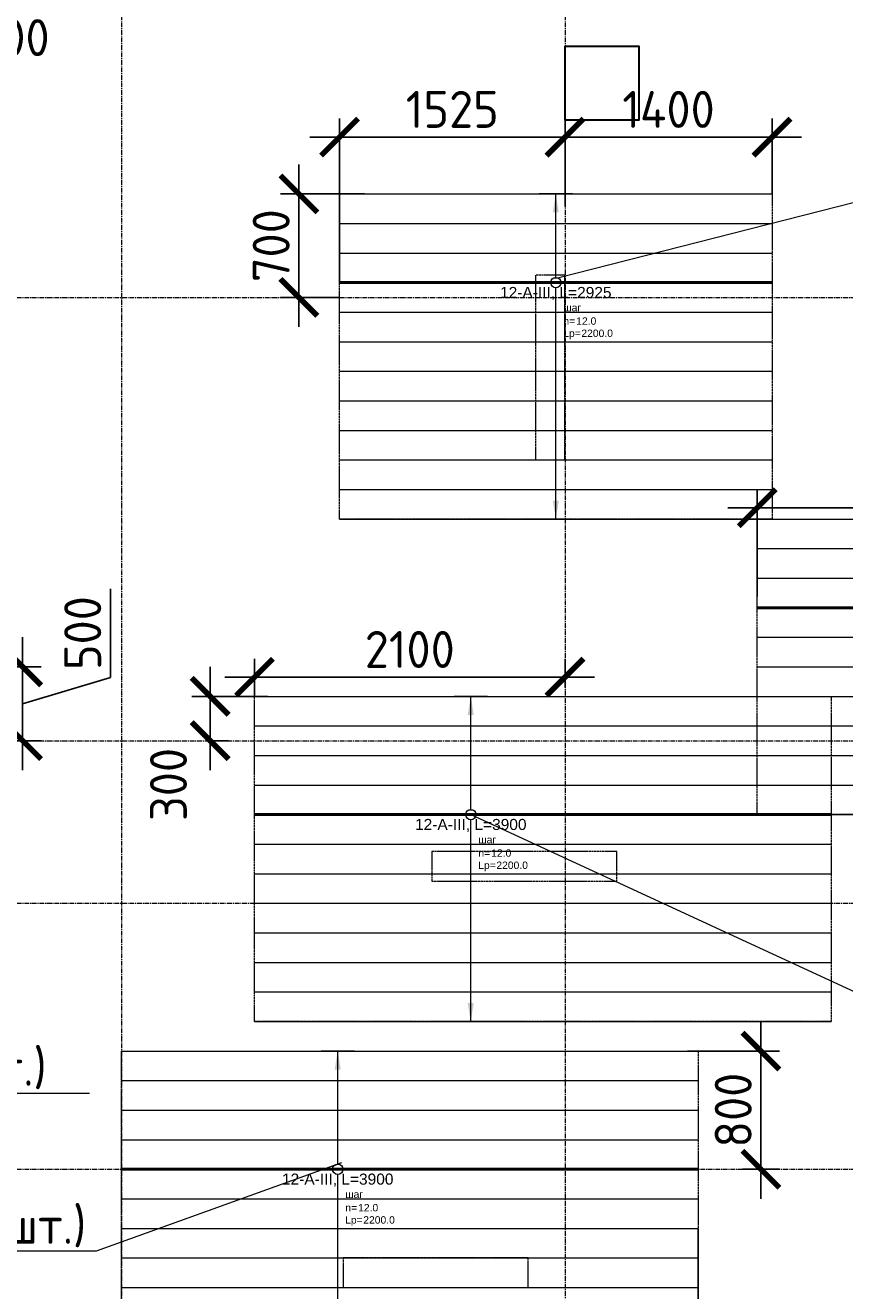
# Model space of a CAD drawing. Header units: millimetres. Extents: x -56135 to 1694203, y -446411 to -23139.
# Tile 104 of 256: x 606919 to 612461, y -120121 to -111558. Entities that reach past the tile are written whole.
import ezdxf
from ezdxf import colors
from ezdxf.entities.mleader import LeaderData, LeaderLine
from ezdxf.enums import TextEntityAlignment as Align
from ezdxf.math import Vec2, Vec3

# ---------------------------------------------------------------- set-up
doc = ezdxf.new("R2010")
doc.units = ezdxf.units.MM
doc.set_wipeout_variables(frame=1)
for name, pattern in [('01 Штриховая _4 мм_', [6, 3.5, -2.5]), ('______5', [1100, 800, -100, 100, -100]), ('GOST2.303 4', [7, 5, -2, 0]), ('осевая', [50.8, 31.75, -6.35, 6.35, -6.35])]:
    doc.linetypes.add(name, pattern=pattern)
for name, color, linetype, lineweight in [('0 Фундамент', 5, 'Continuous', 30), ('АрмСтер', 2, 'Continuous', 50), ('ВК_задание стр текст', 1, 'Continuous', 5), ('контур распр. стерхней', 2, 'GOST2.303 4', 20), ('Оси', 40, '______5', 18), ('подоснова', 151, 'Continuous', 5), ('РАЗМЕРЫ', 1, 'Continuous', 9), ('СТЕНЫ', 3, 'Continuous', 30)]:
    doc.layers.add(name, color=color, linetype=linetype, lineweight=lineweight)
doc.layers.add('АрмСтер_атрибуты', color=2, linetype='Continuous', lineweight=0, plot=False)
doc.layers.add('АрмСтер_невид', color=8, linetype='Continuous', lineweight=0, plot=False)
doc.styles.add('GOST-2.304_Type-B', font='GOST_Common.ttf')
doc.styles.get("Standard").update_dxf_attribs({"font": 'arial.ttf'})
doc.styles.add('Аннотативный', font='arial.ttf')
doc.dimstyles.new('СПДС', dxfattribs={"dimscale": 100, "dimtxt": 2.5, "dimasz": 2.5, "dimexe": 1.25, "dimexo": 0, "dimtad": 1, "dimdec": 0, "dimtxsty": 'GOST-2.304_Type-B', "dimblk": 'ARCHTICK', "dimcen": 2.5, "dimdle": 2, "dimadec": 0, "dimazin": 2, "dimtfac": 0.75, "dimtdec": 0, "dimtmove": 1, "dimatfit": 3, "dimfxl": 1, "dimtolj": 1, "dimarcsym": 1})

# ---------------------------------------------------------------- blocks, each defined once
blk = doc.blocks.new('оси 2.2-2.3')
at = {"layer": 'Оси', "color": 16, "linetype": 'осевая', "lineweight": 0, "transparency": 33554687}
for p, q in [((508254.9, -104267.9), (508254.9, -134893.5)), ((511254.9, -104267.9), (511254.9, -134893.5)), ((468076.3, -113595.4), (524372.9, -113595.4)), ((468076.3, -116595.4), (524372.9, -116595.4)), ((468076.3, -117695.4), (524372.9, -117695.4)), ((468076.3, -119495.4), (524372.9, -119495.4))]:
    blk.add_line(p, q, dxfattribs=at)
blk = doc.blocks.new('*U1182')
at = {"layer": 'АрмСтер_невид', "ltscale": 100}
for p, q in [((-1462.5, 800), (2437.5, 800)), ((-1462.5, 600), (2437.5, 600)), ((-1462.5, 400), (2437.5, 400)), ((-1462.5, 200), (2437.5, 200)), ((-1462.5, -200), (2437.5, -200)), ((-1462.5, -400), (2437.5, -400)), ((-1462.5, -600), (2437.5, -600)), ((-1462.5, -800), (2437.5, -800)), ((-1462.5, -1000), (2437.5, -1000)), ((-1462.5, -1200), (2437.5, -1200)), ((-1462.5, -1400), (2437.5, -1400))]:
    blk.add_line(p, q, dxfattribs=at)
at = {"layer": 'РАЗМЕРЫ'}
for p, q in [((112.5, 800), (-112.5, 800)), ((112.5, -1400), (-112.5, -1400))]:
    blk.add_line(p, q, dxfattribs=at)
at = {"layer": 'РАЗМЕРЫ', "ltscale": 15}
blk.add_line((0, -1400), (0, 800), dxfattribs=at)
at = {"layer": 'РАЗМЕРЫ'}
for points in [[(0, 800), (20.9, 674.8), (-20.9, 674.8)], [(0, -1400), (20.9, -1274.8), (-20.9, -1274.8)]]:
    blk.add_solid(points, dxfattribs=at)
at = {"layer": 'АрмСтер_атрибуты', "color": 215, "ltscale": 15, "style": 'Аннотативный'}
for s, p in [('шаг', (51.4, -194.2)), ('n=', (51.4, -285.1)), ('Lр=', (50.2, -367.8))]:
    blk.add_text(s, height=50, dxfattribs=at).set_placement(p)
at = {"layer": 'АрмСтер_атрибуты', "style": 'Аннотативный', "flags": 8}
blk.add_attdef('ПОЗ', (110, 29.6), '', height=75, dxfattribs=at)
at = {"layer": 'АрмСтер_атрибуты', "color": 215, "style": 'Аннотативный'}
for tag, p, flags in [('ШАГ', (190.9, -194.2), 10), ('КОЛ', (138, -285.1), 8), ('ШИРИНА', (172.9, -367.8), 8)]:
    blk.add_attdef(tag, p, '', height=50, dxfattribs=dict(at, flags=flags))
at = {"layer": 'АрмСтер_атрибуты', "flags": 9}
for tag, p in [('МАССА', (-1033.5, -1010.5)), ('ОБОЗНАЧЕНИЕ', (-1033.5, -1124.4))]:
    blk.add_attdef(tag, p, '', height=75, dxfattribs=at)
at = {"linetype": 'Continuous', "lineweight": 0}
blk.add_wipeout([(35, 0), (28.3, 20.6), (10.8, 33.3), (-10.8, 33.3), (-28.3, 20.6), (-35, 0), (-28.3, -20.6), (-10.8, -33.3), (10.8, -33.3), (28.3, -20.6)], dxfattribs=at)
at = {"color": 0, "linetype": 'ByBlock', "lineweight": -2, "ltscale": 100}
blk.add_line((-1462.5, 0), (2437.5, 0), dxfattribs=at)
at = {"layer": 'АрмСтер_невид', "ltscale": 100}
blk.add_line((-1462.5, 0), (2437.5, 0), dxfattribs=at)
at = {"layer": 'РАЗМЕРЫ'}
blk.add_circle((0, 0), 35, dxfattribs=at)
at = {"layer": 'АрмСтер_атрибуты', "style": 'Аннотативный', "flags": 8}
blk.add_attdef('НАИМЕНОВАНИЕ', text='', height=75, dxfattribs=at).set_placement((0, -29.3), align=Align.TOP_CENTER)
blk = doc.blocks.new('_ArchTick')
at = {"color": 0, "linetype": 'ByBlock', "const_width": 0.15}
blk.add_lwpolyline([(-0.5, -0.5), (0.5, 0.5)], dxfattribs=at)
blk = doc.blocks.new('*D1279')
at = {"layer": 'DEFPOINTS', "color": 0, "transparency": 16777216}
for p in [(611397.6, -118499.2), (611769.7, -119299.2), (611894.7, -119299.2)]:
    blk.add_point(p, dxfattribs=at)
at = {"layer": 'РАЗМЕРЫ', "color": 0, "lineweight": -2, "transparency": 16777216}
for p, q in [((611894.7, -118299.2), (611894.7, -119499.2)), ((611397.6, -118499.2), (612019.7, -118499.2)), ((611769.7, -119299.2), (612019.7, -119299.2))]:
    blk.add_line(p, q, dxfattribs=at)
at = {"layer": 'РАЗМЕРЫ', "color": 0, "lineweight": -2, "transparency": 16777216, "xscale": 250, "yscale": 250, "zscale": 250}
for p, rotation in [((611894.7, -118499.2), 90), ((611894.7, -119299.2), 270)]:
    blk.add_blockref('_ArchTick', p, dxfattribs=dict(at, rotation=rotation))
at = {"layer": 'РАЗМЕРЫ', "color": 0, "transparency": 16777216, "insert": (611707.2, -118899.2), "char_height": 250, "attachment_point": 5, "rotation": 90, "style": 'GOST-2.304_Type-B'}
blk.add_mtext('\\A1;800', dxfattribs=at)
blk = doc.blocks.new('_None')
blk = doc.blocks.new('*D1408')
at = {"layer": 'DEFPOINTS', "color": 0, "transparency": 16777216}
for p in [(611469.7, -119699.2), (610569.7, -120699.2), (611469.7, -121099.2)]:
    blk.add_point(p, dxfattribs=at)
at = {"layer": 'РАЗМЕРЫ', "color": 0, "lineweight": -2, "transparency": 16777216}
for p, q in [((611469.7, -119699.2), (611469.7, -121224.2)), ((610569.7, -120699.2), (610569.7, -121224.2)), ((610369.7, -121099.2), (611669.7, -121099.2))]:
    blk.add_line(p, q, dxfattribs=at)
at = {"layer": 'РАЗМЕРЫ', "color": 0, "lineweight": -2, "transparency": 16777216, "xscale": 250, "yscale": 250, "zscale": 250, "rotation": 180}
blk.add_blockref('_ArchTick', (610569.7, -121099.2), dxfattribs=at)
at = {"layer": 'РАЗМЕРЫ', "color": 0, "lineweight": -2, "transparency": 16777216, "xscale": 250, "yscale": 250, "zscale": 250}
blk.add_blockref('_ArchTick', (611469.7, -121099.2), dxfattribs=at)
at = {"layer": 'РАЗМЕРЫ', "color": 0, "transparency": 16777216, "insert": (611019.7, -120911.7), "char_height": 250, "attachment_point": 5, "style": 'GOST-2.304_Type-B'}
blk.add_mtext('\\A1;900', dxfattribs=at)
blk = doc.blocks.new('*U1181')
at = {"layer": 'АрмСтер_невид', "ltscale": 100}
for p, q in [((-1462.5, 600), (2437.5, 600)), ((-1462.5, 400), (2437.5, 400)), ((-1462.5, 200), (2437.5, 200)), ((-1462.5, -200), (2437.5, -200)), ((-1462.5, -400), (2437.5, -400)), ((-1462.5, -600), (2437.5, -600)), ((-1462.5, -800), (2437.5, -800)), ((-1462.5, -1000), (2437.5, -1000)), ((-1462.5, -1200), (2437.5, -1200)), ((-1462.5, -1400), (2437.5, -1400))]:
    blk.add_line(p, q, dxfattribs=at)
at = {"layer": 'РАЗМЕРЫ'}
for p, q in [((112.5, 600), (-112.5, 600)), ((112.5, -1400), (-112.5, -1400))]:
    blk.add_line(p, q, dxfattribs=at)
at = {"layer": 'РАЗМЕРЫ', "ltscale": 15}
blk.add_line((0, -1400), (0, 600), dxfattribs=at)
at = {"layer": 'РАЗМЕРЫ'}
for points in [[(0, 600), (20.9, 474.8), (-20.9, 474.8)], [(0, -1400), (20.9, -1274.8), (-20.9, -1274.8)]]:
    blk.add_solid(points, dxfattribs=at)
at = {"layer": 'АрмСтер_атрибуты', "color": 215, "ltscale": 15, "style": 'Аннотативный'}
for s, p in [('шаг', (51.4, -194.2)), ('n=', (51.4, -285.1)), ('Lр=', (50.2, -367.8))]:
    blk.add_text(s, height=50, dxfattribs=at).set_placement(p)
at = {"layer": 'АрмСтер_атрибуты', "style": 'Аннотативный', "flags": 8}
blk.add_attdef('ПОЗ', (110, 29.6), '', height=75, dxfattribs=at)
at = {"layer": 'АрмСтер_атрибуты', "color": 215, "style": 'Аннотативный'}
for tag, p, flags in [('ШАГ', (190.9, -194.2), 10), ('КОЛ', (138, -285.1), 8), ('ШИРИНА', (172.9, -367.8), 8)]:
    blk.add_attdef(tag, p, '', height=50, dxfattribs=dict(at, flags=flags))
at = {"layer": 'АрмСтер_атрибуты', "flags": 9}
for tag, p in [('МАССА', (-1033.5, -1010.5)), ('ОБОЗНАЧЕНИЕ', (-1033.5, -1124.4))]:
    blk.add_attdef(tag, p, '', height=75, dxfattribs=at)
at = {"linetype": 'Continuous', "lineweight": 0}
blk.add_wipeout([(35, 0), (28.3, 20.6), (10.8, 33.3), (-10.8, 33.3), (-28.3, 20.6), (-35, 0), (-28.3, -20.6), (-10.8, -33.3), (10.8, -33.3), (28.3, -20.6)], dxfattribs=at)
at = {"color": 0, "linetype": 'ByBlock', "lineweight": -2, "ltscale": 100}
blk.add_line((-1462.5, 0), (2437.5, 0), dxfattribs=at)
at = {"layer": 'АрмСтер_невид', "ltscale": 100}
blk.add_line((-1462.5, 0), (2437.5, 0), dxfattribs=at)
at = {"layer": 'РАЗМЕРЫ'}
blk.add_circle((0, 0), 35, dxfattribs=at)
at = {"layer": 'АрмСтер_атрибуты', "style": 'Аннотативный', "flags": 8}
blk.add_attdef('НАИМЕНОВАНИЕ', text='', height=75, dxfattribs=at).set_placement((0, -29.3), align=Align.TOP_CENTER)
blk = doc.blocks.new('*D1277')
at = {"layer": 'DEFPOINTS', "color": 0, "transparency": 16777216}
for p in [(611869.7, -114822.4), (611869.7, -115422.4), (614369.7, -115359.7)]:
    blk.add_point(p, dxfattribs=at)
at = {"layer": 'РАЗМЕРЫ', "color": 0, "lineweight": -2, "transparency": 16777216}
for p, q in [((611869.7, -115422.4), (611869.7, -114697.4)), ((614369.7, -115359.7), (614369.7, -114697.4)), ((614569.7, -114822.4), (611669.7, -114822.4))]:
    blk.add_line(p, q, dxfattribs=at)
at = {"layer": 'РАЗМЕРЫ', "color": 0, "lineweight": -2, "transparency": 16777216, "xscale": 250, "yscale": 250, "zscale": 250, "rotation": 180}
blk.add_blockref('_ArchTick', (611869.7, -114822.4), dxfattribs=at)
at = {"layer": 'РАЗМЕРЫ', "color": 0, "lineweight": -2, "transparency": 16777216, "xscale": 250, "yscale": 250, "zscale": 250}
blk.add_blockref('_ArchTick', (614369.7, -114822.4), dxfattribs=at)
at = {"layer": 'РАЗМЕРЫ', "color": 0, "transparency": 16777216, "insert": (613119.7, -114634.9), "char_height": 250, "attachment_point": 5, "style": 'GOST-2.304_Type-B'}
blk.add_mtext('\\A1;2500', dxfattribs=at)
blk = doc.blocks.new('*U1177')
at = {"layer": 'АрмСтер_невид', "ltscale": 100}
for p, q in [((-1462.5, 800), (2437.5, 800)), ((-1462.5, 600), (2437.5, 600)), ((-1462.5, 400), (2437.5, 400)), ((-1462.5, 200), (2437.5, 200)), ((-1462.5, -200), (2437.5, -200)), ((-1462.5, -400), (2437.5, -400)), ((-1462.5, -600), (2437.5, -600)), ((-1462.5, -800), (2437.5, -800)), ((-1462.5, -1000), (2437.5, -1000)), ((-1462.5, -1200), (2437.5, -1200)), ((-1462.5, -1400), (2437.5, -1400))]:
    blk.add_line(p, q, dxfattribs=at)
at = {"layer": 'РАЗМЕРЫ'}
for p, q in [((112.5, 800), (-112.5, 800)), ((112.5, -1400), (-112.5, -1400))]:
    blk.add_line(p, q, dxfattribs=at)
at = {"layer": 'РАЗМЕРЫ', "ltscale": 15}
blk.add_line((0, -1400), (0, 800), dxfattribs=at)
at = {"layer": 'РАЗМЕРЫ'}
for points in [[(0, 800), (20.9, 674.8), (-20.9, 674.8)], [(0, -1400), (20.9, -1274.8), (-20.9, -1274.8)]]:
    blk.add_solid(points, dxfattribs=at)
at = {"layer": 'АрмСтер_атрибуты', "color": 215, "ltscale": 15, "style": 'Аннотативный'}
for s, p in [('шаг', (51.4, -194.2)), ('n=', (51.4, -285.1)), ('Lр=', (50.2, -367.8))]:
    blk.add_text(s, height=50, dxfattribs=at).set_placement(p)
at = {"layer": 'АрмСтер_атрибуты', "style": 'Аннотативный', "flags": 8}
blk.add_attdef('ПОЗ', (110, 29.6), '', height=75, dxfattribs=at)
at = {"layer": 'АрмСтер_атрибуты', "color": 215, "style": 'Аннотативный'}
for tag, p, flags in [('ШАГ', (190.9, -194.2), 10), ('КОЛ', (138, -285.1), 8), ('ШИРИНА', (172.9, -367.8), 8)]:
    blk.add_attdef(tag, p, '', height=50, dxfattribs=dict(at, flags=flags))
at = {"layer": 'АрмСтер_атрибуты', "flags": 9}
for tag, p in [('МАССА', (-1033.5, -1010.5)), ('ОБОЗНАЧЕНИЕ', (-1033.5, -1124.4))]:
    blk.add_attdef(tag, p, '', height=75, dxfattribs=at)
at = {"linetype": 'Continuous', "lineweight": 0}
blk.add_wipeout([(35, 0), (28.3, 20.6), (10.8, 33.3), (-10.8, 33.3), (-28.3, 20.6), (-35, 0), (-28.3, -20.6), (-10.8, -33.3), (10.8, -33.3), (28.3, -20.6)], dxfattribs=at)
at = {"color": 0, "linetype": 'ByBlock', "lineweight": -2, "ltscale": 100}
blk.add_line((-1462.5, 0), (2437.5, 0), dxfattribs=at)
at = {"layer": 'АрмСтер_невид', "ltscale": 100}
blk.add_line((-1462.5, 0), (2437.5, 0), dxfattribs=at)
at = {"layer": 'РАЗМЕРЫ'}
blk.add_circle((0, 0), 35, dxfattribs=at)
at = {"layer": 'АрмСтер_атрибуты', "style": 'Аннотативный', "flags": 8}
blk.add_attdef('НАИМЕНОВАНИЕ', text='', height=75, dxfattribs=at).set_placement((0, -29.3), align=Align.TOP_CENTER)
blk = doc.blocks.new('*D1278')
at = {"layer": 'DEFPOINTS', "color": 0, "transparency": 16777216}
for p in [(608169.7, -116099.2), (608558.8, -116099.2), (608169.7, -116399.2)]:
    blk.add_point(p, dxfattribs=at)
at = {"layer": 'РАЗМЕРЫ', "color": 0, "lineweight": -2, "transparency": 16777216}
for p, q in [((608169.7, -116599.2), (608169.7, -115899.2)), ((608558.8, -116099.2), (608044.7, -116099.2)), ((608169.7, -116399.2), (608294.7, -116399.2))]:
    blk.add_line(p, q, dxfattribs=at)
at = {"layer": 'РАЗМЕРЫ', "color": 0, "lineweight": -2, "transparency": 16777216, "xscale": 250, "yscale": 250, "zscale": 250}
for p, rotation in [((608169.7, -116099.2), 90), ((608169.7, -116399.2), 270)]:
    blk.add_blockref('_ArchTick', p, dxfattribs=dict(at, rotation=rotation))
at = {"layer": 'РАЗМЕРЫ', "color": 0, "transparency": 16777216, "insert": (607887.7, -116695.3), "char_height": 250, "attachment_point": 5, "rotation": 90, "style": 'GOST-2.304_Type-B'}
blk.add_mtext('\\A1;300', dxfattribs=at)
blk = doc.blocks.new('*D1407')
at = {"layer": 'DEFPOINTS', "color": 0, "transparency": 16777216}
for p in [(608469.7, -115969.2), (608469.7, -116099.2), (610569.7, -116038.5)]:
    blk.add_point(p, dxfattribs=at)
at = {"layer": 'РАЗМЕРЫ', "color": 0, "lineweight": -2, "transparency": 16777216}
for p, q in [((608469.7, -116099.2), (608469.7, -115844.2)), ((610569.7, -116038.5), (610569.7, -115844.2)), ((610769.7, -115969.2), (608269.7, -115969.2))]:
    blk.add_line(p, q, dxfattribs=at)
at = {"layer": 'РАЗМЕРЫ', "color": 0, "lineweight": -2, "transparency": 16777216, "xscale": 250, "yscale": 250, "zscale": 250, "rotation": 180}
blk.add_blockref('_ArchTick', (608469.7, -115969.2), dxfattribs=at)
at = {"layer": 'РАЗМЕРЫ', "color": 0, "lineweight": -2, "transparency": 16777216, "xscale": 250, "yscale": 250, "zscale": 250}
blk.add_blockref('_ArchTick', (610569.7, -115969.2), dxfattribs=at)
at = {"layer": 'РАЗМЕРЫ', "color": 0, "transparency": 16777216, "insert": (609519.7, -115781.7), "char_height": 250, "attachment_point": 5, "style": 'GOST-2.304_Type-B'}
blk.add_mtext('\\A1;2100', dxfattribs=at)
blk = doc.blocks.new('*U1178')
at = {"layer": 'АрмСтер_невид', "ltscale": 100}
for p, q in [((-1462.5, 600), (1462.5, 600)), ((-1462.5, 400), (1462.5, 400)), ((-1462.5, 200), (1462.5, 200)), ((-1462.5, -200), (1462.5, -200)), ((-1462.5, -400), (1462.5, -400)), ((-1462.5, -600), (1462.5, -600)), ((-1462.5, -800), (1462.5, -800)), ((-1462.5, -1000), (1462.5, -1000)), ((-1462.5, -1200), (1462.5, -1200)), ((-1462.5, -1400), (1462.5, -1400)), ((-1462.5, -1600), (1462.5, -1600))]:
    blk.add_line(p, q, dxfattribs=at)
at = {"layer": 'РАЗМЕРЫ'}
for p, q in [((112.5, 600), (-112.5, 600)), ((112.5, -1600), (-112.5, -1600))]:
    blk.add_line(p, q, dxfattribs=at)
at = {"layer": 'РАЗМЕРЫ', "ltscale": 15}
blk.add_line((0, -1600), (0, 600), dxfattribs=at)
at = {"layer": 'РАЗМЕРЫ'}
for points in [[(0, 600), (20.9, 474.8), (-20.9, 474.8)], [(0, -1600), (20.9, -1474.8), (-20.9, -1474.8)]]:
    blk.add_solid(points, dxfattribs=at)
at = {"layer": 'АрмСтер_атрибуты', "color": 215, "ltscale": 15, "style": 'Аннотативный'}
for s, p in [('шаг', (51.4, -194.2)), ('n=', (51.4, -285.1)), ('Lр=', (50.2, -367.8))]:
    blk.add_text(s, height=50, dxfattribs=at).set_placement(p)
at = {"layer": 'АрмСтер_атрибуты', "style": 'Аннотативный', "flags": 8}
blk.add_attdef('ПОЗ', (110, 29.6), '', height=75, dxfattribs=at)
at = {"layer": 'АрмСтер_атрибуты', "color": 215, "style": 'Аннотативный'}
for tag, p, flags in [('ШАГ', (190.9, -194.2), 10), ('КОЛ', (138, -285.1), 8), ('ШИРИНА', (172.9, -367.8), 8)]:
    blk.add_attdef(tag, p, '', height=50, dxfattribs=dict(at, flags=flags))
at = {"layer": 'АрмСтер_атрибуты', "flags": 9}
for tag, p in [('МАССА', (-1033.5, -1010.5)), ('ОБОЗНАЧЕНИЕ', (-1033.5, -1124.4))]:
    blk.add_attdef(tag, p, '', height=75, dxfattribs=at)
at = {"linetype": 'Continuous', "lineweight": 0}
blk.add_wipeout([(35, 0), (28.3, 20.6), (10.8, 33.3), (-10.8, 33.3), (-28.3, 20.6), (-35, 0), (-28.3, -20.6), (-10.8, -33.3), (10.8, -33.3), (28.3, -20.6)], dxfattribs=at)
at = {"color": 0, "linetype": 'ByBlock', "lineweight": -2, "ltscale": 100}
blk.add_line((-1462.5, 0), (1462.5, 0), dxfattribs=at)
at = {"layer": 'АрмСтер_невид', "ltscale": 100}
blk.add_line((-1462.5, 0), (1462.5, 0), dxfattribs=at)
at = {"layer": 'РАЗМЕРЫ'}
blk.add_circle((0, 0), 35, dxfattribs=at)
at = {"layer": 'АрмСтер_атрибуты', "style": 'Аннотативный', "flags": 8}
blk.add_attdef('НАИМЕНОВАНИЕ', text='', height=75, dxfattribs=at).set_placement((0, -29.3), align=Align.TOP_CENTER)
blk = doc.blocks.new('*D1403')
at = {"layer": 'DEFPOINTS', "color": 0, "transparency": 16777216}
for p in [(609044.7, -112314.5), (610569.7, -112699.2), (609044.7, -113299.2)]:
    blk.add_point(p, dxfattribs=at)
at = {"layer": 'РАЗМЕРЫ', "color": 0, "lineweight": -2, "transparency": 16777216}
for p, q in [((609044.7, -113299.2), (609044.7, -112189.5)), ((610569.7, -112699.2), (610569.7, -112189.5)), ((610769.7, -112314.5), (608844.7, -112314.5))]:
    blk.add_line(p, q, dxfattribs=at)
at = {"layer": 'РАЗМЕРЫ', "color": 0, "lineweight": -2, "transparency": 16777216, "xscale": 250, "yscale": 250, "zscale": 250, "rotation": 180}
blk.add_blockref('_ArchTick', (609044.7, -112314.5), dxfattribs=at)
at = {"layer": 'РАЗМЕРЫ', "color": 0, "lineweight": -2, "transparency": 16777216, "xscale": 250, "yscale": 250, "zscale": 250}
blk.add_blockref('_ArchTick', (610569.7, -112314.5), dxfattribs=at)
at = {"layer": 'РАЗМЕРЫ', "color": 0, "transparency": 16777216, "insert": (609807.2, -112127), "char_height": 250, "attachment_point": 5, "style": 'GOST-2.304_Type-B'}
blk.add_mtext('\\A1;1525', dxfattribs=at)
blk = doc.blocks.new('*D1404')
at = {"layer": 'DEFPOINTS', "color": 0, "transparency": 16777216}
for p in [(609214.3, -112699.2), (608769.7, -113399.2), (609044.7, -113399.2)]:
    blk.add_point(p, dxfattribs=at)
at = {"layer": 'РАЗМЕРЫ', "color": 0, "lineweight": -2, "transparency": 16777216}
for p, q in [((608769.7, -112499.2), (608769.7, -113599.2)), ((609214.3, -112699.2), (608644.7, -112699.2)), ((609044.7, -113399.2), (608644.7, -113399.2))]:
    blk.add_line(p, q, dxfattribs=at)
at = {"layer": 'РАЗМЕРЫ', "color": 0, "lineweight": -2, "transparency": 16777216, "xscale": 250, "yscale": 250, "zscale": 250}
for p, rotation in [((608769.7, -112699.2), 90), ((608769.7, -113399.2), 270)]:
    blk.add_blockref('_ArchTick', p, dxfattribs=dict(at, rotation=rotation))
at = {"layer": 'РАЗМЕРЫ', "color": 0, "transparency": 16777216, "insert": (608582.2, -113049.2), "char_height": 250, "attachment_point": 5, "rotation": 90, "style": 'GOST-2.304_Type-B'}
blk.add_mtext('\\A1;700', dxfattribs=at)
blk = doc.blocks.new('*D1405')
at = {"layer": 'DEFPOINTS', "color": 0, "transparency": 16777216}
for p in [(611969.7, -112314.5), (611969.7, -112699.2), (610569.7, -112783.2)]:
    blk.add_point(p, dxfattribs=at)
at = {"layer": 'РАЗМЕРЫ', "color": 0, "lineweight": -2, "transparency": 16777216}
for p, q in [((610569.7, -112783.2), (610569.7, -112189.5)), ((611969.7, -112699.2), (611969.7, -112189.5)), ((610369.7, -112314.5), (612169.7, -112314.5))]:
    blk.add_line(p, q, dxfattribs=at)
at = {"layer": 'РАЗМЕРЫ', "color": 0, "lineweight": -2, "transparency": 16777216, "xscale": 250, "yscale": 250, "zscale": 250, "rotation": 180}
blk.add_blockref('_ArchTick', (610569.7, -112314.5), dxfattribs=at)
at = {"layer": 'РАЗМЕРЫ', "color": 0, "lineweight": -2, "transparency": 16777216, "xscale": 250, "yscale": 250, "zscale": 250}
blk.add_blockref('_ArchTick', (611969.7, -112314.5), dxfattribs=at)
at = {"layer": 'РАЗМЕРЫ', "color": 0, "transparency": 16777216, "insert": (611269.7, -112127), "char_height": 250, "attachment_point": 5, "style": 'GOST-2.304_Type-B'}
blk.add_mtext('\\A1;1400', dxfattribs=at)
blk = doc.blocks.new('*D1268')
at = {"layer": 'DEFPOINTS', "color": 0, "transparency": 16777216}
for p in [(606437.9, -115899.2), (605969.7, -116399.2), (606901.4, -116399.2)]:
    blk.add_point(p, dxfattribs=at)
at = {"layer": 'РАЗМЕРЫ', "color": 0, "lineweight": -2, "transparency": 16777216}
for p, q in [((607495.2, -115971), (607495.2, -115371)), ((606901.4, -115699.2), (606901.4, -116599.2)), ((606437.9, -115899.2), (607026.4, -115899.2)), ((606901.4, -116149.2), (607495.2, -115971)), ((605969.7, -116399.2), (607026.4, -116399.2))]:
    blk.add_line(p, q, dxfattribs=at)
at = {"layer": 'РАЗМЕРЫ', "color": 0, "lineweight": -2, "transparency": 16777216, "xscale": 250, "yscale": 250, "zscale": 250}
for p, rotation in [((606901.4, -115899.2), 90), ((606901.4, -116399.2), 270)]:
    blk.add_blockref('_ArchTick', p, dxfattribs=dict(at, rotation=rotation))
at = {"layer": 'РАЗМЕРЫ', "color": 0, "transparency": 16777216, "insert": (607307.7, -115671), "char_height": 250, "attachment_point": 5, "rotation": 90, "style": 'GOST-2.304_Type-B'}
blk.add_mtext('\\A1;500', dxfattribs=at)
blk = doc.blocks.new('вк')
at = {"layer": '0 Фундамент', "color": 5, "ltscale": 100}
blk.add_lwpolyline([(-525151.8, -928418.1), (-524652.1, -928418.1), (-524652.1, -928918.1), (-525151.8, -928918.1)], close=True, dxfattribs=at)
blk = doc.blocks.new('стены  тп')
at = {"layer": 'СТЕНЫ', "color": 251, "linetype": '01 Штриховая _4 мм_', "lineweight": 0, "true_color": 0x636466}
for p, q in [((579392, -323575.7, 3100), (579312, -323575.7, 3100)), ((579312, -323575.7, 3100), (579312, -323695.7, 3100)), ((579512, -323575.7, 3100), (579392, -323575.7, 3100)), ((579512, -324825.7, 3100), (579512, -323575.7, 3100)), ((579312, -323695.7, 3100), (579312, -324825.7, 3100)), ((579312, -324825.7, 3100), (579432, -324825.7, 3100)), ((579432, -324825.7, 3100), (579512, -324825.7, 3100)), ((579862.3, -327475.7, 3100), (578612.3, -327475.7, 3100)), ((578612.3, -327475.7, 3100), (578612.3, -327675.7, 3100)), ((579862.3, -327675.7, 3100), (579862.3, -327475.7, 3100)), ((578612.3, -327675.7, 3100), (579862.3, -327675.7, 3100)), ((579262.3, -330225.7, 3100), (578011.9, -330225.7, 3100)), ((578011.9, -330225.7, 3100), (578011.9, -330425.7, 3100)), ((579262.3, -330425.7, 3100), (579262.3, -330225.7, 3100)), ((578011.9, -330425.7, 3100), (579262.3, -330425.7, 3100))]:
    blk.add_line(p, q, dxfattribs=at)

msp = doc.modelspace()

# ---------------------------------------------------------------- linework, layer by layer
at = {"layer": 'контур распр. стерхней', "linetype": '01 Штриховая _4 мм_'}
for points in [[(615769.7, -116899.2), (611869.7, -116899.2), (611869.7, -114899.2), (615769.7, -114899.2)], [(611469.7, -120699.2), (607569.7, -120699.2), (607569.7, -118499.2), (611469.7, -118499.2)]]:
    msp.add_lwpolyline(points, close=True, dxfattribs=at)

# ---------------------------------------------------------------- block references
at = {"layer": 'РАЗМЕРЫ', "color": 1}
msp.add_blockref('оси 2.2-2.3', (99314.8, 196.2), dxfattribs=at)

# ---------------------------------------------------------------- dimensions: what is measured, and where the dimension line sits
dim = msp.add_linear_dim(base=(606901.4, -116399.2), p1=(606437.9, -115899.2), p2=(605969.7, -116399.2), angle=90, dimstyle='СПДС', dxfattribs=at)
dim.commit()
dim.dimension.update_dxf_attribs({"geometry": '*D1268', "text_midpoint": (607307.7, -115908.5)})

# ---------------------------------------------------------------- leaders
at = {"layer": 'подоснова', "color": 6, "ltscale": 0.3}
ml = msp.add_multileader_mtext('Standard', dxfattribs=at)
ml.set_content('1* (%%C25-21шт.)\\Pшаг 100', color=6, style='GOST-2.304_Type-B')
ml.set_leader_properties(color=256, linetype='ByLayer', lineweight=15)
ml.set_arrow_properties(name='NONE')
ml.build(insert=Vec2(0, 0))
ml.multileader.update_dxf_attribs({"text_left_attachment_type": 6, "text_right_attachment_type": 6, "dogleg_length": 0.1, "arrow_head_size": 18})
ctx = ml.context
ctx.base_point, ctx.char_height, ctx.arrow_head_size, ctx.landing_gap_size, ctx.plane_origin = Vec3(605446.3, -111399.5), 250, 18, 20, Vec3(596661.2, -110915.4)
ctx.left_attachment, ctx.right_attachment, ctx.text_align_type = 6, 6, 1
notes = []
notes.append((ctx, [(0, (1, 1, 0), (605446.2, -111399.5), (1, 0), 0.1, [(0, [(605118, -113265.9)], 0, [])])]))
ctx.mtext.insert, ctx.mtext.alignment, ctx.mtext.flow_direction = Vec3(606519.7, -111099.5), 2, 5
at = {"layer": 'подоснова', "color": 9, "ltscale": 0.3}
ml = msp.add_multileader_mtext('Standard', dxfattribs=at)
ml.set_content('2* (%%C25-23шт.)\\Pшаг 100', color=9, style='GOST-2.304_Type-B')
ml.set_leader_properties(color=256, linetype='ByLayer', lineweight=15)
ml.set_arrow_properties(name='NONE')
ml.build(insert=Vec2(0, 0))
ml.multileader.update_dxf_attribs({"text_left_attachment_type": 6, "text_right_attachment_type": 6, "dogleg_length": 0.1, "arrow_head_size": 18})
ctx = ml.context
ctx.base_point, ctx.char_height, ctx.arrow_head_size, ctx.landing_gap_size, ctx.plane_origin = Vec3(613171.6, -112591.9), 250, 18, 20, Vec3(602061.2, -110915.4)
ctx.left_attachment, ctx.right_attachment, ctx.text_align_type = 6, 6, 1
notes.append((ctx, [(0, (1, 1, 0), (613171.5, -112591.9), (1, 0), 0.1, [(0, [(610518, -113265.9)], 0, [])])]))
ctx.mtext.insert, ctx.mtext.alignment, ctx.mtext.flow_direction = Vec3(614295, -112291.9), 2, 5
at = {"layer": 'подоснова', "color": 6, "ltscale": 0.3}
ml = msp.add_multileader_mtext('Standard', dxfattribs=at)
ml.set_content('1* (%%C25-21шт.)\\Pшаг 100', color=6, style='GOST-2.304_Type-B')
ml.set_leader_properties(color=256, linetype='ByLayer', lineweight=15)
ml.set_arrow_properties(name='NONE')
ml.build(insert=Vec2(0, 0))
ml.multileader.update_dxf_attribs({"text_left_attachment_type": 6, "text_right_attachment_type": 6, "dogleg_length": 0.1, "arrow_head_size": 18})
ctx = ml.context
ctx.base_point, ctx.char_height, ctx.arrow_head_size, ctx.landing_gap_size, ctx.plane_origin = Vec3(604969.7, -118783.5), 250, 18, 20, Vec3(596661.2, -114115.4)
ctx.left_attachment, ctx.right_attachment, ctx.text_align_type = 6, 6, 1
notes.append((ctx, [(0, (1, 1, 0), (604969.6, -118783.5), (1, 0), 0.1, [(0, [(605118, -116465.9)], 0, [])])]))
ctx.mtext.insert, ctx.mtext.alignment, ctx.mtext.flow_direction = Vec3(606043.1, -118483.5), 2, 5
for ctx, leaders in notes:
    for number, flags, end, landing, length, lines in leaders:
        leader = LeaderData()
        leader.index, (leader.has_last_leader_line, leader.has_dogleg_vector, leader.attachment_direction) = number, flags
        leader.last_leader_point, leader.dogleg_vector, leader.dogleg_length = Vec3(end), Vec3(landing), length
        for number, points, colour, breaks in lines:
            line = LeaderLine()
            line.index, line.vertices, line.color, line.breaks = number, Vec3.list(points), colors.encode_raw_color(colour), breaks
            leader.lines.append(line)
        ctx.leaders.append(leader)

# ---------------------------------------------------------------- next in the draw order: block references
at = {"layer": 'АрмСтер', "ltscale": 15}
ref = msp.add_blockref('*U1181', (613332.2, -115499.2), dxfattribs=at)
ref.add_attrib('НАИМЕНОВАНИЕ', '12-A-III, L=3900', dxfattribs={"layer": 'АрмСтер_атрибуты', "height": 75, "style": 'Аннотативный', "flags": 8}).set_placement((613332.2, -115528.5), align=Align.TOP_CENTER)
ref.add_attrib('КОЛ', '11.0', (613470.3, -115784.3), dxfattribs={"layer": 'АрмСтер_атрибуты', "color": 215, "height": 50, "style": 'Аннотативный', "flags": 8})
ref.add_attrib('ШИРИНА', '2000.0', (613505.1, -115867), dxfattribs={"layer": 'АрмСтер_атрибуты', "color": 215, "height": 50, "style": 'Аннотативный', "flags": 8})
ref = msp.add_blockref('*U1182', (609032.2, -119299.2), dxfattribs=at)
ref.add_attrib('НАИМЕНОВАНИЕ', '12-A-III, L=3900', dxfattribs={"layer": 'АрмСтер_атрибуты', "height": 75, "style": 'Аннотативный', "flags": 8}).set_placement((609032.2, -119328.5), align=Align.TOP_CENTER)
ref.add_attrib('КОЛ', '12.0', (609170.3, -119584.3), dxfattribs={"layer": 'АрмСтер_атрибуты', "color": 215, "height": 50, "style": 'Аннотативный', "flags": 8})
ref.add_attrib('ШИРИНА', '2200.0', (609205.1, -119667), dxfattribs={"layer": 'АрмСтер_атрибуты', "color": 215, "height": 50, "style": 'Аннотативный', "flags": 8})

# ---------------------------------------------------------------- next in the draw order: linework, layer by layer
at = {"layer": 'контур распр. стерхней', "linetype": '01 Штриховая _4 мм_'}
for points in [[(611969.7, -114899.2), (609044.7, -114899.2), (609044.7, -112699.2), (611969.7, -112699.2)], [(612369.7, -118299.2), (608469.7, -118299.2), (608469.7, -116099.2), (612369.7, -116099.2)]]:
    msp.add_lwpolyline(points, close=True, dxfattribs=at)

# ---------------------------------------------------------------- next in the draw order: dimensions: what is measured, and where the dimension line sits
at = {"layer": 'РАЗМЕРЫ', "color": 1}
for base, p1, p2, picture, middle in [((611869.7, -114822.4), (614369.7, -115359.7), (611869.7, -115422.4), '*D1277', (613119.7, -114634.9)), ((611469.7, -121099.2), (610569.7, -120699.2), (611469.7, -119699.2), '*D1408', (611019.7, -120911.7))]:
    dim = msp.add_linear_dim(base=base, p1=p1, p2=p2, dimstyle='СПДС', dxfattribs=at)
    dim.commit()
    dim.dimension.update_dxf_attribs({"geometry": picture, "text_midpoint": middle})
dim = msp.add_linear_dim(base=(611894.7, -119299.2), p1=(611397.6, -118499.2), p2=(611769.7, -119299.2), angle=90, dimstyle='СПДС', dxfattribs=at)
dim.commit()
dim.dimension.update_dxf_attribs({"geometry": '*D1279', "text_midpoint": (611707.2, -118899.2)})

# ---------------------------------------------------------------- next in the draw order: leaders
at = {"layer": 'подоснова', "color": 6, "ltscale": 0.3}
ml = msp.add_multileader_mtext('Standard', dxfattribs=at)
ml.set_content('4* (%%C20-23шт.)\\Pшаг 100', color=6, style='GOST-2.304_Type-B')
ml.set_leader_properties(color=256, linetype='ByLayer', lineweight=15)
ml.set_arrow_properties(name='NONE')
ml.build(insert=Vec2(0, 0))
ml.multileader.update_dxf_attribs({"text_left_attachment_type": 6, "text_right_attachment_type": 6, "dogleg_length": 0.1, "arrow_head_size": 18})
ctx = ml.context
ctx.base_point, ctx.char_height, ctx.arrow_head_size, ctx.landing_gap_size, ctx.plane_origin = Vec3(605125.9, -119853.3), 250, 18, 20, Vec3(600600.6, -116905.1)
ctx.left_attachment, ctx.right_attachment, ctx.text_align_type = 6, 6, 1
notes = []
notes.append((ctx, [(1, (1, 1, 0), (607397.8, -119853.3), (-1, 0), 0.1, [(0, [(609057.5, -119255.6)], 0, [])])]))
ctx.mtext.insert, ctx.mtext.alignment, ctx.mtext.flow_direction = Vec3(606261.8, -119553.3), 2, 5
for ctx, leaders in notes:
    for number, flags, end, landing, length, lines in leaders:
        leader = LeaderData()
        leader.index, (leader.has_last_leader_line, leader.has_dogleg_vector, leader.attachment_direction) = number, flags
        leader.last_leader_point, leader.dogleg_vector, leader.dogleg_length = Vec3(end), Vec3(landing), length
        for number, points, colour, breaks in lines:
            line = LeaderLine()
            line.index, line.vertices, line.color, line.breaks = number, Vec3.list(points), colors.encode_raw_color(colour), breaks
            leader.lines.append(line)
        ctx.leaders.append(leader)

# ---------------------------------------------------------------- next in the draw order: block references
at = {"layer": 'АрмСтер', "ltscale": 15}
ref = msp.add_blockref('*U1178', (610507.2, -113299.2), dxfattribs=at)
ref.add_attrib('НАИМЕНОВАНИЕ', '12-A-III, L=2925', dxfattribs={"layer": 'АрмСтер_атрибуты', "height": 75, "style": 'Аннотативный', "flags": 8}).set_placement((610507.2, -113328.5), align=Align.TOP_CENTER)
ref.add_attrib('КОЛ', '12.0', (610645.3, -113584.3), dxfattribs={"layer": 'АрмСтер_атрибуты', "color": 215, "height": 50, "style": 'Аннотативный', "flags": 8})
ref.add_attrib('ШИРИНА', '2200.0', (610680.1, -113667), dxfattribs={"layer": 'АрмСтер_атрибуты', "color": 215, "height": 50, "style": 'Аннотативный', "flags": 8})
ref = msp.add_blockref('*U1177', (609932.2, -116899.2), dxfattribs=at)
ref.add_attrib('НАИМЕНОВАНИЕ', '12-A-III, L=3900', dxfattribs={"layer": 'АрмСтер_атрибуты', "height": 75, "style": 'Аннотативный', "flags": 8}).set_placement((609932.2, -116928.5), align=Align.TOP_CENTER)
ref.add_attrib('КОЛ', '12.0', (610070.3, -117184.3), dxfattribs={"layer": 'АрмСтер_атрибуты', "color": 215, "height": 50, "style": 'Аннотативный', "flags": 8})
ref.add_attrib('ШИРИНА', '2200.0', (610105.1, -117267), dxfattribs={"layer": 'АрмСтер_атрибуты', "color": 215, "height": 50, "style": 'Аннотативный', "flags": 8})

# ---------------------------------------------------------------- next in the draw order: block references
at = {"layer": 'ВК_задание стр текст', "color": 5}
msp.add_blockref('вк', (1135721.5, 816718.9), dxfattribs=at)
at = {"layer": 'РАЗМЕРЫ'}
msp.add_blockref('стены  тп', (31057, 210326.6, -3100), dxfattribs=at)

# ---------------------------------------------------------------- next in the draw order: dimensions: what is measured, and where the dimension line sits
at = {"layer": 'РАЗМЕРЫ', "color": 1}
for base, p1, p2, picture, middle in [((609044.7, -112314.5), (610569.7, -112699.2), (609044.7, -113299.2), '*D1403', (609807.2, -112127)), ((611969.7, -112314.5), (610569.7, -112783.2), (611969.7, -112699.2), '*D1405', (611269.7, -112127)), ((608469.7, -115969.2), (610569.7, -116038.5), (608469.7, -116099.2), '*D1407', (609519.7, -115781.7))]:
    dim = msp.add_linear_dim(base=base, p1=p1, p2=p2, dimstyle='СПДС', dxfattribs=at)
    dim.commit()
    dim.dimension.update_dxf_attribs({"geometry": picture, "text_midpoint": middle})
dim = msp.add_linear_dim(base=(608769.7, -113399.2), p1=(609214.3, -112699.2), p2=(609044.7, -113399.2), angle=90, dimstyle='СПДС', dxfattribs=at)
dim.commit()
dim.dimension.update_dxf_attribs({"geometry": '*D1404', "text_midpoint": (608582.2, -113049.2)})
dim = msp.add_linear_dim(base=(608169.7, -116099.2), p1=(608169.7, -116399.2), p2=(608558.8, -116099.2), angle=90, dimstyle='СПДС', dxfattribs=at)
dim.commit()
dim.dimension.update_dxf_attribs({"geometry": '*D1278', "text_midpoint": (608075.2, -116695.3), "dimtype": 160})

# ---------------------------------------------------------------- next in the draw order: leaders
at = {"layer": 'подоснова', "color": 3, "ltscale": 0.3}
ml = msp.add_multileader_mtext('Standard', dxfattribs=at)
ml.set_content('5* (%%C25-23шт.)\\Pшаг 100', color=3, style='GOST-2.304_Type-B')
ml.set_leader_properties(color=256, linetype='ByLayer', lineweight=15)
ml.set_arrow_properties(name='NONE')
ml.build(insert=Vec2(0, 0))
ml.multileader.update_dxf_attribs({"text_left_attachment_type": 6, "text_right_attachment_type": 6, "dogleg_length": 0.1, "arrow_head_size": 18})
ctx = ml.context
ctx.base_point, ctx.char_height, ctx.arrow_head_size, ctx.landing_gap_size, ctx.plane_origin = Vec3(613246.3, -118430), 250, 18, 20, Vec3(602000.6, -114505.1)
ctx.left_attachment, ctx.right_attachment, ctx.text_align_type = 6, 6, 1
notes = []
notes.append((ctx, [(0, (1, 1, 0), (613246.2, -118430), (1, 0), 0.1, [(0, [(609932.2, -116899.2)], 0, [])])]))
ctx.mtext.insert, ctx.mtext.alignment, ctx.mtext.flow_direction = Vec3(614369.7, -118130), 2, 5
for ctx, leaders in notes:
    for number, flags, end, landing, length, lines in leaders:
        leader = LeaderData()
        leader.index, (leader.has_last_leader_line, leader.has_dogleg_vector, leader.attachment_direction) = number, flags
        leader.last_leader_point, leader.dogleg_vector, leader.dogleg_length = Vec3(end), Vec3(landing), length
        for number, points, colour, breaks in lines:
            line = LeaderLine()
            line.index, line.vertices, line.color, line.breaks = number, Vec3.list(points), colors.encode_raw_color(colour), breaks
            leader.lines.append(line)
        ctx.leaders.append(leader)

doc.saveas('drawing.dxf')
